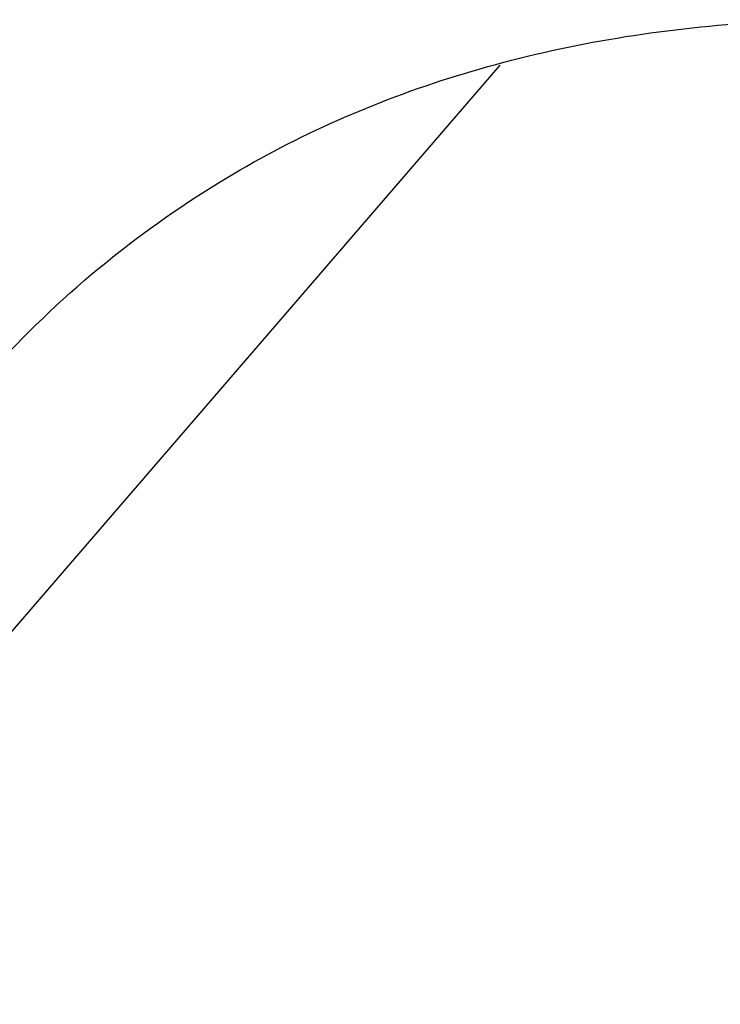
# Model space of a CAD drawing. Header units: millimetres. Extents: x 8 to 428, y 12 to 633.
# Tile 99 of 256: x 367.34 to 367.791, y 204.33 to 204.964. Entities that reach past the tile are written whole.
import ezdxf

# ---------------------------------------------------------------- set-up
doc = ezdxf.new("R2010")
doc.units = ezdxf.units.MM

msp = doc.modelspace()

# ---------------------------------------------------------------- linework, layer by layer
at = {"color": 7, "linetype": 'Continuous', "lineweight": 30}
msp.add_line((367.64911, 204.9352), (366.51564, 203.62047), dxfattribs=at)
msp.add_open_spline([(367.11907, 204.3204), (367.12203, 204.33487), (367.13302, 204.38858), (367.16207, 204.47289), (367.20538, 204.57249), (367.25824, 204.66121), (367.31955, 204.73916), (367.38951, 204.80609), (367.46325, 204.85878), (367.53911, 204.89898), (367.61573, 204.92826), (367.69732, 204.94917), (367.7832, 204.96173), (367.87282, 204.96576), (367.96671, 204.96116), (368.06406, 204.94817), (368.16417, 204.92675), (368.26577, 204.89697), (368.36886, 204.85883), (368.47347, 204.81234), (368.57939, 204.75758), (368.68593, 204.69507), (368.79244, 204.62511), (368.89844, 204.54796), (369.00395, 204.46363), (369.10897, 204.37211), (369.21966, 204.26763), (369.33438, 204.15017), (369.45106, 204.01952), (369.56238, 203.88318), (369.66832, 203.74117), (369.76263, 203.60275), (369.84592, 203.46972), (369.91872, 203.34345), (369.98636, 203.21548), (370.04882, 203.08582), (370.10608, 202.95449), (370.16082, 202.8148), (370.21131, 202.66774), (370.25536, 202.51462), (370.29002, 202.36423), (370.31585, 202.21734), (370.32458, 202.12385), (370.32894, 202.07724)], degree=3, knots=[0, 0, 0, 0, 0.0102867, 0.0381744, 0.0660497, 0.0935656, 0.1208848, 0.1481739, 0.1755996, 0.198349, 0.221227, 0.2443349, 0.26726, 0.2901141, 0.3129963, 0.3363771, 0.3594287, 0.3822554, 0.4049643, 0.4276645, 0.4504655, 0.4733386, 0.4960812, 0.518801, 0.5416056, 0.5646014, 0.5878914, 0.6156885, 0.6431537, 0.6704594, 0.6977805, 0.7252904, 0.7479977, 0.7706497, 0.7933451, 0.8161821, 0.8392573, 0.8626647, 0.8900429, 0.9174919, 0.9451612, 0.9726664, 1, 1, 1, 1], dxfattribs=at)

doc.saveas('drawing.dxf')
